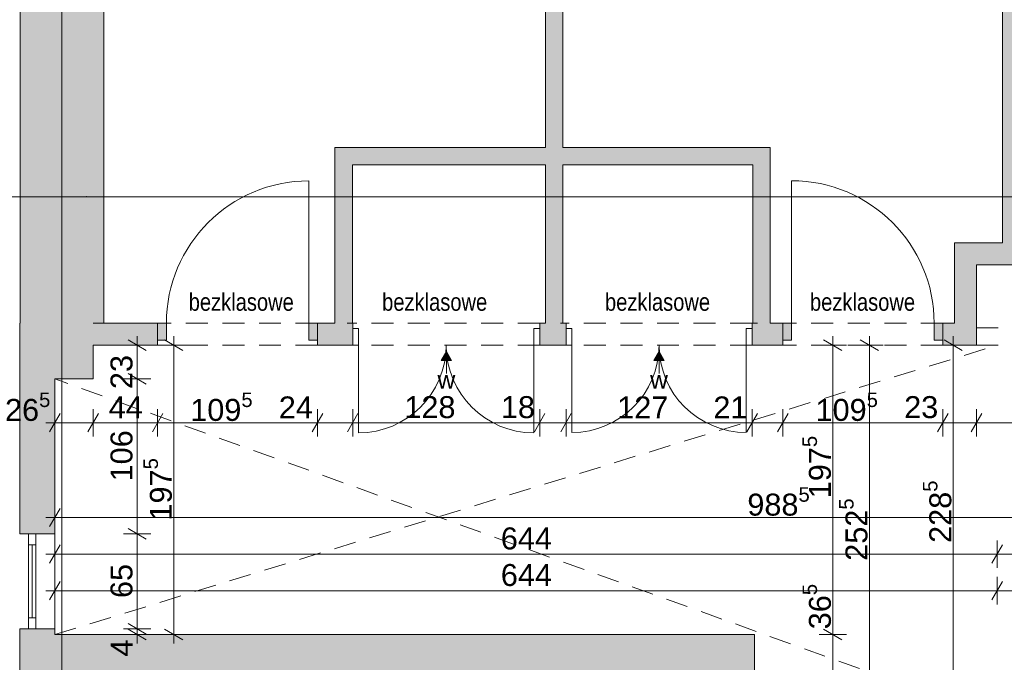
# Paper-space layout 'A-05 INWENTARYZACJA - PIĘTRO 2' of a CAD drawing. Header units: millimetres. Extents: x 0 to 500, y 0 to 350.
# Tile 3 of 11: x 56 to 123, y 179 to 223. Entities that reach past the tile are written whole.
import ezdxf
from ezdxf.xclip import XClip

# ---------------------------------------------------------------- set-up
doc = ezdxf.new("R2010")
doc.units = ezdxf.units.MM
doc.header["$MEASUREMENT"] = 0
doc.header["$XCLIPFRAME"] = 0
doc.linetypes.add('DASHDOTX2', pattern=[1000, 500, -250, 0, -250])
doc.linetypes.add('Przer. długie kreski', pattern=[2.5, 1.5, -1])
for name, color, linetype, lineweight, true_color in [('A_opis_Nr_pióra__6', 7, 'Continuous', 13, 0xa9a9a9), ('A_osie_Nr_pióra__16', 7, 'Continuous', 5, 0x0f0f0f), ('A_ppoż_Nr_pióra__8', 7, 'Continuous', 13, 0x4c4c4c), ('A_sanitarne_Nr_pióra__6', 7, 'Continuous', 13, 0xa9a9a9), ('A_sufit_Nr_pióra__4', 7, 'Continuous', 18, 0x4b4b4b), ('A_ściany_Nr_pióra__10', 7, 'Continuous', 13, 0x4b4b4b), ('A_ściany_Nr_pióra__19', 7, 'Continuous', 5, 0x191919), ('Okna Archicada_Nr_pióra__19', 7, 'Continuous', 5, 0x191919)]:
    doc.layers.add(name, color=color, linetype=linetype, lineweight=lineweight, true_color=true_color)
for name, color, linetype in [('A_podrys', 7, 'Continuous'), ('A_sanitarne', 7, 'Continuous'), ('A_ściany', 7, 'Continuous'), ('Drzwi Archicad', 7, 'Continuous')]:
    doc.layers.add(name, color=color, linetype=linetype)
for name, color, linetype, lineweight in [('A_wymiary_Nr_pióra__1', 7, 'Continuous', 20), ('A_wymiary_Nr_pióra__2', 8, 'Continuous', 13), ('A_ściany_Nr_pióra__1', 7, 'Continuous', 20), ('Drzwi Archicad_Nr_pióra__1', 7, 'Continuous', 20)]:
    doc.layers.add(name, color=color, linetype=linetype, lineweight=lineweight)
doc.styles.add('STYL_AUTOMATYCZNY_1', font='arial.ttf')
doc.styles.add('STYL_AUTOMATYCZNY_2', font='ARIALN.TTF')
doc.styles.add('STYL_AUTOMATYCZNY_4', font='arial.ttf')

# ---------------------------------------------------------------- blocks, each defined once
blk = doc.blocks.new('Rysunek_1_1', base_point=(-1584.217, -269.952))
at = {"layer": 'A_sanitarne', "linetype": 'Continuous', "lineweight": 0, "true_color": 0xa9a9a9}
for points in [[(85.37, 200.538), (85.02, 199.931), (85.72, 199.931)], [(99.901, 200.538), (99.551, 199.931), (100.251, 199.931)]]:
    blk.add_hatch(color=253, dxfattribs=at).paths.add_polyline_path(points)
at = {"layer": 'A_ściany', "linetype": 'Continuous', "lineweight": 0, "true_color": 0x000000}
for points in [[(56.249, 268.932), (56.249, 202.472), (61.956, 202.472), (61.956, 264.882)], [(92.139, 214.49), (93.339, 214.49), (93.339, 264.882), (92.139, 264.882)], [(124.587, 207.972), (124.587, 263.812), (123.387, 263.812), (123.387, 207.972)], [(107.506, 214.49), (77.756, 214.49), (78.956, 213.29), (106.306, 213.29)], [(77.756, 214.49), (77.756, 202.472), (78.956, 202.472), (78.956, 213.29)], [(107.506, 202.472), (107.506, 214.49), (106.306, 213.29), (106.306, 202.472)], [(92.139, 202.472), (93.339, 202.472), (93.339, 213.29), (92.139, 213.29)], [(120.106, 207.972), (120.106, 200.972), (121.606, 200.972), (121.606, 207.972)], [(135.886, 207.972), (121.606, 207.972), (121.606, 206.472), (137.086, 206.472)], [(58.609, 198.672), (56.209, 202.472), (56.209, 188.092), (58.609, 188.092)], [(61.236, 202.472), (56.209, 202.472), (58.609, 198.672), (61.236, 198.672)], [(61.236, 202.472), (61.236, 200.972), (65.636, 200.972), (65.636, 202.472)], [(76.566, 202.472), (76.566, 200.972), (78.966, 200.972), (78.966, 202.472)], [(91.746, 200.972), (93.546, 200.972), (93.546, 202.472), (91.746, 202.472)], [(106.266, 200.972), (108.366, 200.972), (108.366, 202.472), (106.266, 202.472)], [(120.106, 202.472), (119.306, 202.472), (119.306, 200.972), (120.106, 200.972)], [(58.609, 181.592), (56.209, 181.592), (56.209, 181.202), (58.609, 181.202)], [(61.256, 173.202), (56.209, 181.202), (56.209, 133.282), (61.256, 133.282)], [(61.256, 173.202), (106.416, 173.202), (106.416, 181.202), (56.209, 181.202)]]:
    blk.add_hatch(color=18, dxfattribs=at).paths.add_polyline_path(points)
at = {"layer": 'Drzwi Archicad', "linetype": 'Continuous', "lineweight": 0, "true_color": 0xfdfdfd}
for points in [[(65.636, 201.322), (66.236, 201.322), (66.236, 202.472), (65.636, 202.472)], [(76.566, 202.472), (75.966, 202.472), (75.966, 201.322), (76.566, 201.322)], [(108.366, 202.472), (108.366, 201.322), (108.966, 201.322), (108.966, 202.472)], [(119.306, 201.322), (119.306, 202.472), (118.706, 202.472), (118.706, 201.322)]]:
    blk.add_hatch(color=7, dxfattribs=at).paths.add_polyline_path(points)
at = {"layer": 'A_osie_Nr_pióra__16', "color": 250, "linetype": 'DASHDOTX2', "lineweight": 5, "true_color": 0x0f0f0f}
for p, q in [((59.081, 240.942), (59.081, 114.122)), ((60.776, 211.122), (40.525, 211.122)), ((284.975, 211.122), (60.776, 211.122)), ((60.776, 211.122), (60.776, 211.122))]:
    blk.add_line(p, q, dxfattribs=at)
blk.add_point((60.776, 211.122), dxfattribs=at)
at = {"layer": 'A_sanitarne_Nr_pióra__6', "color": 253, "linetype": 'Continuous', "lineweight": 13, "true_color": 0xa9a9a9}
for p, q in [((85.37, 200.538), (85.02, 199.931)), ((85.37, 200.538), (85.72, 199.931)), ((99.901, 200.538), (99.551, 199.931)), ((99.901, 200.538), (100.251, 199.931)), ((85.72, 199.931), (85.02, 199.931)), ((85.37, 199.931), (85.37, 199.038)), ((100.251, 199.931), (99.551, 199.931)), ((99.901, 199.931), (99.901, 199.038))]:
    blk.add_line(p, q, dxfattribs=at)
at = {"layer": 'A_sufit_Nr_pióra__4', "color": 251, "linetype": 'Przer. długie kreski', "lineweight": 18, "true_color": 0x4b4b4b}
for p, q in [((58.609, 181.202), (123.006, 200.972)), ((123.006, 175.492), (58.609, 198.672))]:
    blk.add_line(p, q, dxfattribs=at)
at = {"layer": 'A_wymiary_Nr_pióra__1', "color": 7, "linetype": 'Continuous', "lineweight": 20}
for p, q in [((64.861, 200.612), (63.611, 201.333)), ((67.361, 200.612), (66.111, 201.333)), ((112.401, 200.612), (111.151, 201.333)), ((114.901, 200.612), (113.651, 201.333)), ((120.631, 200.612), (119.381, 201.333)), ((63.611, 199.033), (64.861, 198.312)), ((58.969, 196.297), (58.248, 195.047)), ((61.596, 196.297), (60.875, 195.047)), ((65.996, 196.297), (65.275, 195.047)), ((76.926, 196.297), (76.205, 195.047)), ((79.326, 196.297), (78.605, 195.047)), ((92.106, 196.297), (91.385, 195.047)), ((93.906, 196.297), (93.185, 195.047)), ((106.626, 196.297), (105.905, 195.047)), ((108.726, 196.297), (108.005, 195.047)), ((119.666, 196.297), (118.945, 195.047)), ((121.966, 196.297), (121.245, 195.047)), ((58.969, 189.827), (58.248, 188.577)), ((63.611, 188.453), (64.861, 187.732)), ((58.969, 187.327), (58.248, 186.077)), ((123.366, 187.327), (122.645, 186.077)), ((58.969, 184.827), (58.248, 183.577)), ((123.366, 184.827), (122.645, 183.577)), ((63.611, 181.953), (64.861, 181.232)), ((63.611, 181.562), (64.861, 180.841)), ((66.111, 181.562), (67.361, 180.841)), ((111.151, 181.562), (112.401, 180.841))]:
    blk.add_line(p, q, dxfattribs=at)
at = {"layer": 'A_wymiary_Nr_pióra__2', "color": 8, "linetype": 'Continuous', "lineweight": 13}
for p, q in [((64.236, 200.972), (64.236, 201.584)), ((66.736, 200.972), (66.736, 201.584)), ((111.776, 200.972), (111.776, 201.584)), ((114.276, 200.972), (114.276, 201.584)), ((120.006, 200.972), (120.006, 201.584)), ((65.173, 200.972), (63.298, 200.972)), ((64.236, 198.672), (64.236, 200.972)), ((67.673, 200.972), (65.798, 200.972)), ((66.736, 181.202), (66.736, 200.972)), ((112.713, 200.972), (110.838, 200.972)), ((111.776, 181.202), (111.776, 200.972)), ((115.213, 200.972), (113.338, 200.972)), ((114.276, 175.702), (114.276, 200.972)), ((120.943, 200.972), (119.068, 200.972)), ((120.006, 178.142), (120.006, 200.972)), ((65.173, 198.672), (63.298, 198.672)), ((64.236, 188.092), (64.236, 198.672)), ((58.609, 194.735), (58.609, 196.61)), ((61.236, 194.735), (61.236, 196.61)), ((65.636, 194.735), (65.636, 196.61)), ((76.566, 194.735), (76.566, 196.61)), ((78.966, 194.735), (78.966, 196.61)), ((91.746, 194.735), (91.746, 196.61)), ((93.546, 194.735), (93.546, 196.61)), ((106.266, 194.735), (106.266, 196.61)), ((108.366, 194.735), (108.366, 196.61)), ((119.306, 194.735), (119.306, 196.61)), ((121.606, 194.735), (121.606, 196.61)), ((57.997, 195.672), (58.609, 195.672)), ((58.609, 195.672), (61.236, 195.672)), ((61.236, 195.672), (65.636, 195.672)), ((65.636, 195.672), (76.566, 195.672)), ((76.566, 195.672), (78.966, 195.672)), ((78.966, 195.672), (91.746, 195.672)), ((91.746, 195.672), (93.546, 195.672)), ((93.546, 195.672), (106.266, 195.672)), ((106.266, 195.672), (108.366, 195.672)), ((108.366, 195.672), (119.306, 195.672)), ((119.306, 195.672), (121.606, 195.672)), ((121.606, 195.672), (135.586, 195.672)), ((58.609, 188.264), (58.609, 190.139)), ((57.997, 189.202), (58.609, 189.202)), ((58.609, 189.202), (157.456, 189.202)), ((65.173, 188.092), (63.298, 188.092)), ((64.236, 181.592), (64.236, 188.092)), ((58.609, 185.764), (58.609, 187.639)), ((123.006, 185.764), (123.006, 187.639)), ((57.997, 186.702), (58.609, 186.702)), ((58.609, 186.702), (123.006, 186.702)), ((123.006, 186.702), (127.466, 186.702)), ((58.609, 183.264), (58.609, 185.139)), ((123.006, 183.264), (123.006, 185.139)), ((57.997, 184.202), (58.609, 184.202)), ((58.609, 184.202), (123.006, 184.202)), ((123.006, 184.202), (127.466, 184.202)), ((65.173, 181.592), (63.298, 181.592)), ((65.173, 181.202), (63.298, 181.202)), ((64.236, 181.202), (64.236, 181.592)), ((64.236, 180.59), (64.236, 181.202)), ((67.673, 181.202), (65.798, 181.202)), ((66.736, 180.59), (66.736, 181.202)), ((112.713, 181.202), (110.838, 181.202)), ((111.776, 177.542), (111.776, 181.202))]:
    blk.add_line(p, q, dxfattribs=at)
at = {"layer": 'A_ściany_Nr_pióra__1', "color": 7, "linetype": 'Continuous', "lineweight": 20}
for p, q in [((65.636, 202.472), (65.166, 202.472)), ((65.636, 202.472), (65.636, 201.322)), ((76.566, 202.472), (77.036, 202.472)), ((76.566, 202.472), (76.566, 201.322)), ((78.966, 202.472), (78.596, 202.472)), ((78.966, 202.122), (78.966, 202.472)), ((78.966, 200.972), (78.966, 202.122)), ((91.746, 202.472), (92.116, 202.472)), ((91.746, 202.122), (91.746, 202.472)), ((91.746, 200.972), (91.746, 202.122)), ((93.546, 202.472), (93.176, 202.472)), ((93.546, 202.122), (93.546, 202.472)), ((93.546, 200.972), (93.546, 202.122)), ((106.266, 202.472), (106.636, 202.472)), ((106.266, 202.122), (106.266, 202.472)), ((106.266, 200.972), (106.266, 202.122)), ((108.366, 202.472), (107.896, 202.472)), ((108.366, 202.472), (108.366, 201.322)), ((119.306, 202.472), (119.776, 202.472)), ((119.306, 202.472), (119.306, 201.322)), ((65.636, 201.322), (65.636, 200.972)), ((76.566, 201.322), (76.566, 200.972)), ((108.366, 201.322), (108.366, 200.972)), ((119.306, 201.322), (119.306, 200.972)), ((65.636, 200.972), (65.266, 200.972)), ((76.566, 200.972), (76.936, 200.972)), ((78.966, 200.972), (78.596, 200.972)), ((91.746, 200.972), (92.116, 200.972)), ((93.546, 200.972), (93.176, 200.972)), ((106.266, 200.972), (106.636, 200.972)), ((108.366, 200.972), (107.996, 200.972)), ((119.306, 200.972), (119.676, 200.972)), ((56.209, 188.092), (58.609, 188.092)), ((56.209, 181.592), (58.609, 181.592))]:
    blk.add_line(p, q, dxfattribs=at)
at = {"layer": 'A_ściany_Nr_pióra__1', "color": 7, "linetype": 'Continuous', "lineweight": 20, "flags": 128}
for points in [[(56.249, 268.932), (56.249, 202.472)], [(61.956, 202.472), (61.956, 264.882)], [(92.139, 264.882), (92.139, 214.49)], [(93.339, 214.49), (93.339, 264.882)], [(123.387, 263.812), (123.387, 207.972)], [(92.139, 214.49), (77.756, 214.49)], [(77.756, 214.49), (77.756, 202.472)], [(107.506, 214.49), (93.339, 214.49)], [(107.506, 202.472), (107.506, 214.49)], [(78.956, 213.29), (92.139, 213.29)], [(78.956, 202.472), (78.956, 213.29)], [(92.139, 213.29), (92.139, 202.472)], [(93.339, 202.472), (93.339, 213.29)], [(93.339, 213.29), (106.306, 213.29)], [(106.306, 213.29), (106.306, 202.472)], [(120.106, 207.972), (120.106, 202.472)], [(121.606, 207.972), (120.106, 207.972)], [(123.387, 207.972), (121.606, 207.972)], [(121.606, 206.472), (135.586, 206.472)], [(121.606, 200.972), (121.606, 206.472)], [(56.209, 202.472), (56.209, 188.092)], [(56.249, 202.472), (56.209, 202.472)], [(65.636, 202.472), (61.236, 202.472)], [(77.756, 202.472), (76.566, 202.472)], [(92.139, 202.472), (91.746, 202.472)], [(93.546, 202.472), (93.339, 202.472)], [(106.306, 202.472), (106.266, 202.472)], [(108.366, 202.472), (107.506, 202.472)], [(120.106, 202.472), (119.306, 202.472)], [(61.236, 200.972), (65.636, 200.972)], [(61.236, 198.672), (61.236, 200.972)], [(76.566, 200.972), (78.966, 200.972)], [(91.746, 200.972), (93.546, 200.972)], [(106.266, 200.972), (108.366, 200.972)], [(119.306, 200.972), (120.106, 200.972)], [(120.106, 200.972), (121.606, 200.972)], [(58.609, 188.092), (58.609, 198.672)], [(58.609, 198.672), (61.236, 198.672)], [(56.209, 181.592), (56.209, 181.202)], [(56.209, 181.202), (56.209, 133.282)], [(58.609, 181.202), (58.609, 181.592)], [(106.416, 181.202), (58.609, 181.202)], [(106.416, 177.542), (106.416, 181.202)]]:
    blk.add_lwpolyline(points, dxfattribs=at)
at = {"layer": 'A_ściany_Nr_pióra__10', "color": 251, "linetype": 'Przer. długie kreski', "lineweight": 13, "true_color": 0x4b4b4b}
for p, q in [((76.566, 202.472), (65.636, 202.472)), ((91.746, 202.472), (78.966, 202.472)), ((106.266, 202.472), (93.546, 202.472)), ((119.306, 202.472), (108.366, 202.472)), ((135.586, 202.172), (121.606, 202.172)), ((76.566, 200.972), (65.636, 200.972)), ((91.746, 200.972), (78.966, 200.972)), ((106.266, 200.972), (93.546, 200.972)), ((119.306, 200.972), (108.366, 200.972)), ((135.586, 200.972), (121.606, 200.972))]:
    blk.add_line(p, q, dxfattribs=at)
at = {"layer": 'A_ściany_Nr_pióra__19', "color": 250, "linetype": 'Continuous', "lineweight": 5, "true_color": 0x191919}
blk.add_line((58.609, 181.592), (58.609, 188.092), dxfattribs=at)
at = {"layer": 'Drzwi Archicad_Nr_pióra__1', "color": 7, "linetype": 'Continuous', "lineweight": 20}
for p, q in [((75.966, 202.472), (75.966, 212.202)), ((108.966, 202.472), (108.966, 212.212)), ((65.636, 202.472), (65.166, 202.472)), ((65.636, 202.472), (65.166, 202.472)), ((66.236, 202.472), (65.636, 202.472)), ((65.636, 202.472), (65.636, 201.322)), ((65.636, 202.472), (65.636, 201.322)), ((65.636, 202.472), (65.636, 201.322)), ((66.236, 201.322), (66.236, 202.472)), ((76.566, 202.472), (75.966, 202.472)), ((75.966, 202.472), (75.966, 201.322)), ((76.566, 201.322), (76.566, 202.472)), ((76.566, 202.472), (76.566, 201.322)), ((76.566, 202.472), (76.566, 201.322)), ((76.566, 202.472), (77.036, 202.472)), ((76.566, 202.472), (77.036, 202.472)), ((78.966, 202.472), (78.596, 202.472)), ((78.966, 202.472), (78.596, 202.472)), ((78.966, 202.122), (78.966, 202.472)), ((78.966, 202.122), (78.966, 202.472)), ((79.366, 202.122), (78.966, 202.122)), ((78.966, 202.122), (78.966, 200.972)), ((78.966, 200.972), (78.966, 202.122)), ((78.966, 200.972), (78.966, 202.122)), ((79.366, 200.972), (79.366, 202.122)), ((91.746, 202.122), (91.346, 202.122)), ((91.346, 202.122), (91.346, 200.972)), ((91.746, 202.122), (91.746, 202.472)), ((91.746, 202.122), (91.746, 202.472)), ((91.746, 202.472), (92.116, 202.472)), ((91.746, 202.472), (92.116, 202.472)), ((91.746, 200.972), (91.746, 202.122)), ((91.746, 200.972), (91.746, 202.122)), ((91.746, 200.972), (91.746, 202.122)), ((93.546, 202.472), (93.176, 202.472)), ((93.546, 202.472), (93.176, 202.472)), ((93.546, 202.122), (93.546, 202.472)), ((93.546, 202.122), (93.546, 202.472)), ((93.946, 202.122), (93.546, 202.122)), ((93.546, 202.122), (93.546, 200.972)), ((93.546, 200.972), (93.546, 202.122)), ((93.546, 200.972), (93.546, 202.122)), ((93.946, 200.972), (93.946, 202.122)), ((106.266, 202.122), (105.866, 202.122)), ((105.866, 202.122), (105.866, 200.972)), ((106.266, 202.122), (106.266, 202.472)), ((106.266, 202.122), (106.266, 202.472)), ((106.266, 202.472), (106.636, 202.472)), ((106.266, 202.472), (106.636, 202.472)), ((106.266, 200.972), (106.266, 202.122)), ((106.266, 200.972), (106.266, 202.122)), ((106.266, 200.972), (106.266, 202.122)), ((108.366, 202.472), (107.896, 202.472)), ((108.366, 202.472), (107.896, 202.472)), ((108.366, 202.472), (108.966, 202.472)), ((108.366, 201.322), (108.366, 202.472)), ((108.366, 202.472), (108.366, 201.322)), ((108.366, 202.472), (108.366, 201.322)), ((108.966, 202.472), (108.966, 201.322)), ((118.706, 201.322), (118.706, 202.472)), ((118.706, 202.472), (119.306, 202.472)), ((119.306, 202.472), (119.306, 201.322)), ((119.306, 202.472), (119.306, 201.322)), ((119.306, 202.472), (119.306, 201.322)), ((119.306, 202.472), (119.776, 202.472)), ((119.306, 202.472), (119.776, 202.472)), ((65.636, 201.322), (66.236, 201.322)), ((65.636, 201.322), (65.636, 200.972)), ((65.636, 201.322), (65.636, 200.972)), ((75.966, 201.322), (76.566, 201.322)), ((76.566, 201.322), (76.566, 200.972)), ((76.566, 201.322), (76.566, 200.972)), ((108.966, 201.322), (108.366, 201.322)), ((108.366, 201.322), (108.366, 200.972)), ((108.366, 201.322), (108.366, 200.972)), ((119.306, 201.322), (118.706, 201.322)), ((119.306, 201.322), (119.306, 200.972)), ((119.306, 201.322), (119.306, 200.972)), ((65.636, 200.972), (65.266, 200.972)), ((65.636, 200.972), (65.266, 200.972)), ((76.566, 200.972), (76.936, 200.972)), ((76.566, 200.972), (76.936, 200.972)), ((78.966, 200.972), (78.596, 200.972)), ((78.966, 200.972), (78.596, 200.972)), ((78.966, 200.972), (79.366, 200.972)), ((79.366, 200.972), (79.366, 194.982)), ((91.346, 200.972), (91.746, 200.972)), ((91.346, 200.972), (91.346, 194.982)), ((91.746, 200.972), (92.116, 200.972)), ((91.746, 200.972), (92.116, 200.972)), ((93.546, 200.972), (93.176, 200.972)), ((93.546, 200.972), (93.176, 200.972)), ((93.546, 200.972), (93.946, 200.972)), ((93.946, 200.972), (93.946, 195.012)), ((105.866, 200.972), (106.266, 200.972)), ((105.866, 200.972), (105.866, 195.012)), ((106.266, 200.972), (106.636, 200.972)), ((106.266, 200.972), (106.636, 200.972)), ((108.366, 200.972), (107.996, 200.972)), ((108.366, 200.972), (107.996, 200.972)), ((119.306, 200.972), (119.676, 200.972)), ((119.306, 200.972), (119.676, 200.972))]:
    blk.add_line(p, q, dxfattribs=at)
for centre, radius, start, end in [((75.966, 202.472), 9.73, 90, 180), ((108.966, 202.472), 9.74, 0, 90), ((79.366, 200.972), 5.99, 270, 0), ((91.346, 200.972), 5.99, 180, 270), ((93.946, 200.972), 5.96, 270, 0), ((105.866, 200.972), 5.96, 180, 270)]:
    blk.add_arc(centre, radius, start, end, dxfattribs=at)
at = {"layer": 'Okna Archicada_Nr_pióra__19', "color": 250, "linetype": 'Continuous', "lineweight": 5, "true_color": 0x191919}
for p, q in [((57.309, 188.092), (56.809, 188.092)), ((56.809, 188.092), (56.809, 181.592)), ((57.309, 181.592), (57.309, 188.092)), ((57.309, 187.342), (56.809, 187.342)), ((57.059, 182.342), (57.059, 187.342)), ((57.309, 182.342), (56.809, 182.342)), ((56.809, 181.592), (57.309, 181.592))]:
    blk.add_line(p, q, dxfattribs=at)
at = {"layer": 'A_opis_Nr_pióra__6', "color": 253, "linetype": 'Continuous', "lineweight": 13, "true_color": 0xa9a9a9, "char_height": 1.2, "attachment_point": 5, "style": 'STYL_AUTOMATYCZNY_1'}
for insert in [(85.37, 198.606), (99.901, 198.606)]:
    blk.add_mtext('\\A1;{\\pqc;\\fArial|b0|i0|c238|p0;\\W1.000000;w}', dxfattribs=dict(at, insert=insert))
at = {"layer": 'A_ppoż_Nr_pióra__8', "color": 251, "linetype": 'Continuous', "lineweight": 13, "true_color": 0x4c4c4c, "char_height": 1.2, "attachment_point": 5, "style": 'STYL_AUTOMATYCZNY_2'}
for insert in [(71.351, 203.918), (84.57, 203.918), (99.801, 203.918), (113.811, 203.918)]:
    blk.add_mtext('\\A1;{\\pqc;\\fArial Narrow|b0|i0|c238|p0;\\W1.000000;bezklasowe}', dxfattribs=dict(at, insert=insert))
at = {"layer": 'A_wymiary_Nr_pióra__1', "color": 7, "linetype": 'Continuous', "lineweight": 20, "char_height": 1.5, "attachment_point": 7, "style": 'STYL_AUTOMATYCZNY_1'}
for s, insert in [('\\A1;{\\pql;\\fArial|b0|i0|c238|p0;\\W1.000000;26\\fArial|b0|i0|c238|p0;\\W1.000000;\\A1{\\H.66x;\\S5^  ;}}', (55.204, 195.365)), ('\\A1;{\\pql;\\fArial|b0|i0|c238|p0;\\W1.000000;109\\fArial|b0|i0|c238|p0;\\W1.000000;\\A1{\\H.66x;\\S5^  ;}}', (67.863, 195.365)), ('\\A1;{\\pql;\\fArial|b0|i0|c238|p0;\\W1.000000;109\\fArial|b0|i0|c238|p0;\\W1.000000;\\A1{\\H.66x;\\S5^  ;}}', (110.598, 195.365)), ('\\A1;{\\pql;\\fArial|b0|i0|c238|p0;\\W1.000000;988\\fArial|b0|i0|c238|p0;\\W1.000000;\\A1{\\H.66x;\\S5^  ;}}', (105.938, 188.894))]:
    blk.add_mtext(s, dxfattribs=dict(at, insert=insert))
at = {"layer": 'A_wymiary_Nr_pióra__1', "color": 7, "linetype": 'Continuous', "lineweight": 20, "char_height": 1.5, "attachment_point": 7, "rotation": 90, "style": 'STYL_AUTOMATYCZNY_4'}
for s, insert, width in [('\\A1;{\\pql;\\fArial|b0|i0|c238|p0;\\W1.000000;23}', (63.936, 197.974), 2.28817), ('\\A1;{\\pql;\\fArial|b0|i0|c238|p0;\\W1.000000;106}', (63.936, 191.666), 3.43226), ('\\A1;{\\pql;\\fArial|b0|i0|c238|p0;\\W1.000000;65}', (63.936, 183.698), 2.28817), ('\\A1;{\\pql;\\fArial|b0|i0|c238|p0;\\W1.000000;4}', (63.936, 179.696), 1.14409)]:
    blk.add_mtext(s, dxfattribs=dict(at, insert=insert, width=width))
at = {"layer": 'A_wymiary_Nr_pióra__1', "color": 7, "linetype": 'Continuous', "lineweight": 20, "char_height": 1.5, "attachment_point": 7, "rotation": 90, "style": 'STYL_AUTOMATYCZNY_1'}
for s, insert in [('\\A1;{\\pql;\\fArial|b0|i0|c238|p0;\\W1.000000;197\\fArial|b0|i0|c238|p0;\\W1.000000;\\A1{\\H.66x;\\S5^  ;}}', (112.083, 190.515)), ('\\A1;{\\pql;\\fArial|b0|i0|c238|p0;\\W1.000000;197\\fArial|b0|i0|c238|p0;\\W1.000000;\\A1{\\H.66x;\\S5^  ;}}', (67.043, 188.993)), ('\\A1;{\\pql;\\fArial|b0|i0|c238|p0;\\W1.000000;228\\fArial|b0|i0|c238|p0;\\W1.000000;\\A1{\\H.66x;\\S5^  ;}}', (120.313, 187.464)), ('\\A1;{\\pql;\\fArial|b0|i0|c238|p0;\\W1.000000;252\\fArial|b0|i0|c238|p0;\\W1.000000;\\A1{\\H.66x;\\S5^  ;}}', (114.583, 186.243)), ('\\A1;{\\pql;\\fArial|b0|i0|c238|p0;\\W1.000000;36\\fArial|b0|i0|c238|p0;\\W1.000000;\\A1{\\H.66x;\\S5^  ;}}', (112.084, 181.563))]:
    blk.add_mtext(s, dxfattribs=dict(at, insert=insert))
at = {"layer": 'A_wymiary_Nr_pióra__1', "color": 7, "linetype": 'Continuous', "lineweight": 20, "char_height": 1.5, "attachment_point": 7, "style": 'STYL_AUTOMATYCZNY_4'}
for s, insert, width in [('\\A1;{\\pql;\\fArial|b0|i0|c238|p0;\\W1.000000;44}', (62.291, 195.972), 2.28817), ('\\A1;{\\pql;\\fArial|b0|i0|c238|p0;\\W1.000000;24}', (73.916, 195.972), 2.28817), ('\\A1;{\\pql;\\fArial|b0|i0|c238|p0;\\W1.000000;128}', (82.495, 195.972), 3.43226), ('\\A1;{\\pql;\\fArial|b0|i0|c238|p0;\\W1.000000;18}', (89.096, 195.972), 2.28817), ('\\A1;{\\pql;\\fArial|b0|i0|c238|p0;\\W1.000000;127}', (97.045, 195.972), 3.43226), ('\\A1;{\\pql;\\fArial|b0|i0|c238|p0;\\W1.000000;21}', (103.616, 195.972), 2.28817), ('\\A1;{\\pql;\\fArial|b0|i0|c238|p0;\\W1.000000;23}', (116.656, 195.972), 2.28817), ('\\A1;{\\pql;\\fArial|b0|i0|c238|p0;\\W1.000000;644}', (89.091, 187.002), 3.43226), ('\\A1;{\\pql;\\fArial|b0|i0|c238|p0;\\W1.000000;644}', (89.091, 184.502), 3.43226)]:
    blk.add_mtext(s, dxfattribs=dict(at, insert=insert, width=width))

psp = doc.layouts.new('A-05 INWENTARYZACJA - PIĘTRO 2')

# ---------------------------------------------------------------- block references
at = {"layer": 'A_podrys', "color": 37, "linetype": 'Continuous', "lineweight": 5, "true_color": 0x656532}
ref = psp.add_blockref('Rysunek_1_1', (-1584.217, -269.952), dxfattribs=at)
XClip(ref).set_block_clipping_path([(34.5247789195, 114.122345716), (284.9747501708, 317.932345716)])

doc.saveas('drawing.dxf')
